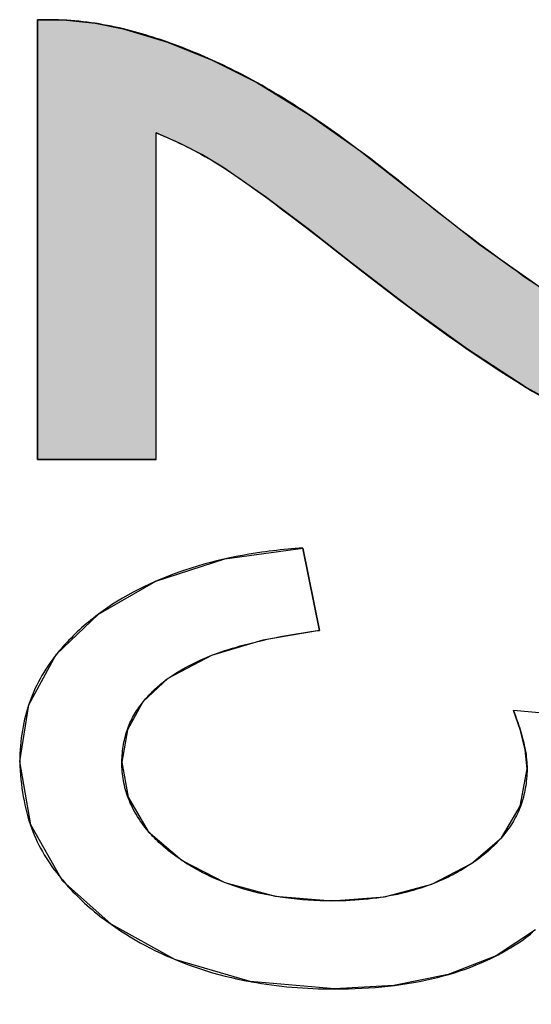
# Model space of a CAD drawing. Header units: millimetres. Extents: x -360 to -91, y -544 to -437.
# Tile 26 of 40: x -183.26 to -182.25, y -486.23 to -484.27. Entities that reach past the tile are written whole.
import ezdxf

# ---------------------------------------------------------------- set-up
doc = ezdxf.new("R2010")
doc.units = ezdxf.units.MM
doc.header["$LTSCALE"] = 16.335
doc.layers.get('0').update_dxf_attribs({"linetype": 'CONTINUOUS'})

msp = doc.modelspace()

# ---------------------------------------------------------------- hatches: boundary and pattern name
h = msp.add_hatch(color=256)
h.dxf.hatch_style = 1
h.paths.add_polyline_path([(-183.2294, -485.1432), (-183.2294, -484.268), (-183.1719, -484.2689), (-183.1146, -484.2749), (-183.0592, -484.2859), (-183.0591, -484.286), (-182.9713, -484.3122), (-182.9704, -484.3125), (-182.8818, -484.348), (-182.7928, -484.3929), (-182.6912, -484.4557), (-182.5919, -484.5259), (-182.5905, -484.527), (-182.4905, -484.605), (-182.4787, -484.6145), (-182.4564, -484.6324), (-182.4343, -484.6499), (-182.4124, -484.667), (-182.3907, -484.6838), (-182.3805, -484.6916), (-182.3502, -484.7154), (-182.3289, -484.7304), (-182.3285, -484.7307), (-182.3072, -484.7464), (-182.286, -484.7617), (-182.2755, -484.7692), (-182.265, -484.7766), (-182.2545, -484.7839), (-182.2441, -484.7911), (-182.2336, -484.7982), (-182.2232, -484.8052), (-182.2127, -484.8121), (-182.2095, -484.8143), (-182.2078, -484.8153), (-182.2048, -484.8172), (-182.1934, -484.8246), (-182.1819, -484.8318), (-182.1704, -484.8389), (-182.1589, -484.8459), (-182.1474, -484.8528), (-182.1359, -484.8595), (-182.1244, -484.8661), (-182.1129, -484.8726), (-182.1015, -484.879), (-182.09, -484.8853), (-182.0785, -484.8914), (-182.067, -484.8974), (-182.0576, -484.902), (-182.0483, -484.9063), (-182.0389, -484.9106), (-182.0296, -484.9147), (-182.0203, -484.9187), (-182.011, -484.9225), (-182.0018, -484.9262), (-181.9925, -484.9298), (-181.9833, -484.9332), (-181.9741, -484.9365), (-181.965, -484.9396), (-181.9559, -484.9426), (-181.9469, -484.9454), (-181.9379, -484.9481), (-181.929, -484.9507), (-181.92, -484.9531), (-181.9111, -484.9554), (-181.9023, -484.9576), (-181.8934, -484.9596), (-181.8846, -484.9615), (-181.8758, -484.9632), (-181.8671, -484.9648), (-181.867, -484.9649), (-181.8658, -484.9651), (-181.8598, -484.9661), (-181.8537, -484.967), (-181.8477, -484.9679), (-181.8417, -484.9688), (-181.8357, -484.9695), (-181.8298, -484.9702), (-181.8238, -484.9709), (-181.8179, -484.9714), (-181.812, -484.9719), (-181.8061, -484.9723), (-181.8002, -484.9727), (-181.7943, -484.973), (-181.7885, -484.9732), (-181.7826, -484.9734), (-181.7768, -484.9735), (-181.771, -484.9735), (-181.7615, -484.9735), (-181.7522, -484.9732), (-181.7429, -484.9729), (-181.7337, -484.9723), (-181.7246, -484.9716), (-181.7156, -484.9708), (-181.7066, -484.9698), (-181.6977, -484.9686), (-181.689, -484.9673), (-181.6803, -484.9659), (-181.6716, -484.9642), (-181.6631, -484.9625), (-181.6546, -484.9605), (-181.6463, -484.9584), (-181.638, -484.9562), (-181.6298, -484.9538), (-181.6217, -484.9512), (-181.6137, -484.9485), (-181.6058, -484.9457), (-181.598, -484.9425), (-181.5973, -484.9424), (-181.5903, -484.9395), (-181.5827, -484.9361), (-181.5752, -484.9326), (-181.5678, -484.929), (-181.5605, -484.9252), (-181.5533, -484.9212), (-181.5462, -484.9171), (-181.5392, -484.9128), (-181.5322, -484.9084), (-181.5254, -484.9038), (-181.5222, -484.9016), (-181.5191, -484.8993), (-181.516, -484.897), (-181.513, -484.8947), (-181.51, -484.8924), (-181.507, -484.8901), (-181.5041, -484.8877), (-181.5013, -484.8853), (-181.4985, -484.8829), (-181.4958, -484.8804), (-181.4931, -484.878), (-181.4904, -484.8755), (-181.4878, -484.873), (-181.4853, -484.8705), (-181.4828, -484.8679), (-181.4804, -484.8653), (-181.478, -484.8628), (-181.4756, -484.8602), (-181.4733, -484.8575), (-181.4717, -484.8555), (-181.4702, -484.8542), (-181.4693, -484.8527), (-181.4667, -484.8495), (-181.4642, -484.8463), (-181.4618, -484.843), (-181.4595, -484.8397), (-181.4572, -484.8363), (-181.455, -484.8329), (-181.4528, -484.8295), (-181.4508, -484.8261), (-181.4488, -484.8226), (-181.4469, -484.819), (-181.445, -484.8154), (-181.4433, -484.8118), (-181.4416, -484.8081), (-181.44, -484.8043), (-181.4385, -484.8005), (-181.437, -484.7966), (-181.4356, -484.7925), (-181.4343, -484.7884), (-181.433, -484.7841), (-181.4319, -484.7798), (-181.4308, -484.7755), (-181.4298, -484.7711), (-181.4289, -484.7666), (-181.428, -484.7621), (-181.4273, -484.7575), (-181.4267, -484.7529), (-181.4261, -484.7481), (-181.4256, -484.7434), (-181.4252, -484.7386), (-181.4249, -484.7337), (-181.4246, -484.7288), (-181.4245, -484.7238), (-181.4246, -484.7186), (-181.4247, -484.7134), (-181.425, -484.7083), (-181.4254, -484.7032), (-181.4259, -484.6982), (-181.4265, -484.6932), (-181.4271, -484.6883), (-181.4279, -484.6835), (-181.4288, -484.6787), (-181.4298, -484.6739), (-181.4309, -484.6692), (-181.4321, -484.6645), (-181.4334, -484.6599), (-181.4347, -484.6554), (-181.4362, -484.6509), (-181.4377, -484.6467), (-181.4392, -484.6426), (-181.4409, -484.6385), (-181.4426, -484.6345), (-181.4445, -484.6305), (-181.4464, -484.6266), (-181.4484, -484.6227), (-181.4505, -484.6189), (-181.4527, -484.615), (-181.455, -484.6113), (-181.4574, -484.6075), (-181.4599, -484.6038), (-181.4625, -484.6001), (-181.4652, -484.5965), (-181.4679, -484.5929), (-181.4708, -484.5893), (-181.4728, -484.5869), (-181.4752, -484.5842), (-181.4776, -484.5815), (-181.48, -484.5788), (-181.4825, -484.5762), (-181.4851, -484.5735), (-181.4878, -484.5709), (-181.4905, -484.5683), (-181.4932, -484.5657), (-181.496, -484.5631), (-181.4989, -484.5606), (-181.5018, -484.558), (-181.5048, -484.5555), (-181.5079, -484.553), (-181.511, -484.5505), (-181.5142, -484.5481), (-181.5174, -484.5457), (-181.5207, -484.5432), (-181.524, -484.5408), (-181.5274, -484.5385), (-181.5309, -484.5361), (-181.5378, -484.5317), (-181.5448, -484.5275), (-181.5519, -484.5235), (-181.5592, -484.5195), (-181.5666, -484.5157), (-181.5741, -484.5121), (-181.5818, -484.5085), (-181.5896, -484.5052), (-181.5975, -484.5019), (-181.6056, -484.4988), (-181.6138, -484.4959), (-181.6221, -484.4931), (-181.6306, -484.4904), (-181.6393, -484.4879), (-181.648, -484.4855), (-181.6569, -484.4832), (-181.6659, -484.4811), (-181.675, -484.4791), (-181.6843, -484.4773), (-181.6936, -484.4756), (-181.7031, -484.474), (-181.7127, -484.4725), (-181.7234, -484.4711), (-181.7342, -484.4698), (-181.7451, -484.4686), (-181.7562, -484.4676), (-181.7674, -484.4668), (-181.7788, -484.4661), (-181.7903, -484.4656), (-181.8019, -484.4652), (-181.8137, -484.465), (-181.8256, -484.4649), (-181.7997, -484.2985), (-181.6436, -484.3168), (-181.629, -484.3197), (-181.4914, -484.3596), (-181.4887, -484.3607), (-181.3696, -484.4269), (-181.2869, -484.5108), (-181.2368, -484.614), (-181.2212, -484.7274), (-181.2381, -484.8426), (-181.2385, -484.8441), (-181.2932, -484.9472), (-181.3808, -485.0297), (-181.4915, -485.0899), (-181.4925, -485.0903), (-181.6257, -485.1285), (-181.7765, -485.1413), (-181.8571, -485.1376), (-181.9354, -485.1268), (-181.9356, -485.1268), (-182.0126, -485.1088), (-182.0934, -485.0814), (-182.0939, -485.0811), (-182.1749, -485.0449), (-182.1755, -485.0446), (-182.257, -485), (-182.3738, -484.9237), (-182.4883, -484.8413), (-182.4901, -484.8399), (-182.6067, -484.7505), (-182.6079, -484.7495), (-182.6465, -484.7193), (-182.6628, -484.7066), (-182.6913, -484.6843), (-182.7242, -484.6594), (-182.7446, -484.6439), (-182.758, -484.6338), (-182.7714, -484.6239), (-182.7757, -484.6206), (-182.7778, -484.6192), (-182.7805, -484.6172), (-182.7967, -484.6055), (-182.8129, -484.594), (-182.829, -484.5827), (-182.8449, -484.5718), (-182.8607, -484.5611), (-182.8678, -484.5567), (-182.8749, -484.5524), (-182.882, -484.5482), (-182.8891, -484.544), (-182.8963, -484.5399), (-182.9035, -484.5359), (-182.9108, -484.5319), (-182.918, -484.5281), (-182.9253, -484.5243), (-182.9327, -484.5206), (-182.94, -484.5169), (-182.9475, -484.5133), (-182.955, -484.5097), (-182.9626, -484.5062), (-182.9702, -484.5028), (-182.9779, -484.4994), (-182.9856, -484.4961), (-182.9934, -484.4929), (-182.9934, -485.1432)])
h.paths.add_polyline_path([(-183.2294, -512.3442), (-183.2294, -511.6105), (-183.1718, -511.6112), (-183.1148, -511.6164), (-183.0593, -511.6258), (-183.0591, -511.6258), (-182.9714, -511.6481), (-182.9704, -511.6484), (-182.8818, -511.6787), (-182.7928, -511.7168), (-182.6912, -511.7701), (-182.5919, -511.8294), (-182.5905, -511.8303), (-182.4904, -511.8961), (-182.4784, -511.9043), (-182.4555, -511.9198), (-182.4328, -511.9349), (-182.4102, -511.9497), (-182.3879, -511.9641), (-182.3767, -511.9713), (-182.3502, -511.9888), (-182.3308, -512.0002), (-182.3303, -512.0005), (-182.3168, -512.0089), (-182.3033, -512.0171), (-182.285, -512.0282), (-182.2667, -512.039), (-182.2576, -512.0443), (-182.2485, -512.0496), (-182.2395, -512.0547), (-182.2304, -512.0599), (-182.2213, -512.0649), (-182.2122, -512.0699), (-182.2095, -512.0715), (-182.2081, -512.0722), (-182.2048, -512.0739), (-182.1941, -512.0797), (-182.1834, -512.0853), (-182.1727, -512.0909), (-182.1619, -512.0964), (-182.1512, -512.1017), (-182.1404, -512.107), (-182.1297, -512.1122), (-182.1189, -512.1174), (-182.1082, -512.1224), (-182.0974, -512.1273), (-182.0867, -512.1322), (-182.0828, -512.1339), (-182.0749, -512.1374), (-182.067, -512.1408), (-182.0602, -512.1435), (-182.0535, -512.1462), (-182.0467, -512.1488), (-182.0399, -512.1514), (-182.0332, -512.1539), (-182.0264, -512.1563), (-182.0197, -512.1587), (-182.013, -512.161), (-182.0063, -512.1632), (-181.9996, -512.1654), (-181.9929, -512.1675), (-181.9863, -512.1696), (-181.9796, -512.1716), (-181.973, -512.1736), (-181.9663, -512.1755), (-181.965, -512.1759), (-181.9584, -512.1777), (-181.9517, -512.1794), (-181.9451, -512.1811), (-181.9385, -512.1828), (-181.932, -512.1843), (-181.9254, -512.1859), (-181.9189, -512.1873), (-181.9123, -512.1887), (-181.9058, -512.1901), (-181.8993, -512.1913), (-181.8928, -512.1925), (-181.8864, -512.1937), (-181.8799, -512.1948), (-181.8735, -512.1958), (-181.8671, -512.1968), (-181.867, -512.1968), (-181.8658, -512.197), (-181.8598, -512.1978), (-181.8537, -512.1986), (-181.8477, -512.1994), (-181.8417, -512.2001), (-181.8357, -512.2007), (-181.8298, -512.2013), (-181.8238, -512.2018), (-181.8179, -512.2023), (-181.812, -512.2027), (-181.8061, -512.203), (-181.8002, -512.2033), (-181.7943, -512.2036), (-181.7885, -512.2038), (-181.7826, -512.2039), (-181.7768, -512.204), (-181.771, -512.204), (-181.7654, -512.204), (-181.7598, -512.2039), (-181.7542, -512.2038), (-181.7487, -512.2037), (-181.7432, -512.2035), (-181.7377, -512.2032), (-181.7323, -512.2029), (-181.7269, -512.2026), (-181.7215, -512.2022), (-181.7162, -512.2018), (-181.7108, -512.2013), (-181.7056, -512.2008), (-181.7003, -512.2002), (-181.6951, -512.1996), (-181.6899, -512.199), (-181.6847, -512.1983), (-181.6795, -512.1975), (-181.6792, -512.1975), (-181.6789, -512.1974), (-181.6745, -512.1968), (-181.6695, -512.1959), (-181.6645, -512.1951), (-181.6595, -512.1942), (-181.6546, -512.1932), (-181.6497, -512.1922), (-181.6449, -512.1912), (-181.64, -512.1901), (-181.6352, -512.189), (-181.6305, -512.1878), (-181.6257, -512.1866), (-181.621, -512.1853), (-181.6163, -512.184), (-181.6117, -512.1827), (-181.6071, -512.1813), (-181.6025, -512.1799), (-181.598, -512.1783), (-181.597, -512.1781), (-181.5929, -512.1767), (-181.5887, -512.1752), (-181.5845, -512.1737), (-181.5804, -512.1721), (-181.5763, -512.1705), (-181.5722, -512.1688), (-181.5681, -512.1672), (-181.5641, -512.1654), (-181.5601, -512.1637), (-181.5561, -512.1619), (-181.5522, -512.1601), (-181.5483, -512.1582), (-181.5444, -512.1563), (-181.5405, -512.1543), (-181.5367, -512.1523), (-181.5329, -512.1503), (-181.5292, -512.1482), (-181.5254, -512.1461), (-181.5222, -512.1442), (-181.519, -512.1423), (-181.5159, -512.1404), (-181.5129, -512.1385), (-181.5098, -512.1365), (-181.5069, -512.1346), (-181.504, -512.1326), (-181.5011, -512.1306), (-181.4983, -512.1285), (-181.4955, -512.1265), (-181.4928, -512.1244), (-181.4902, -512.1223), (-181.4876, -512.1202), (-181.485, -512.1181), (-181.4825, -512.116), (-181.4801, -512.1138), (-181.4777, -512.1116), (-181.4754, -512.1094), (-181.4721, -512.107), (-181.4708, -512.105), (-181.4681, -512.1023), (-181.4654, -512.0995), (-181.4629, -512.0967), (-181.4604, -512.0938), (-181.458, -512.091), (-181.4557, -512.0881), (-181.4535, -512.0851), (-181.4513, -512.0821), (-181.4492, -512.0791), (-181.4473, -512.0761), (-181.4453, -512.073), (-181.4435, -512.0698), (-181.4418, -512.0666), (-181.4401, -512.0634), (-181.4385, -512.0601), (-181.437, -512.0568), (-181.4356, -512.0533), (-181.4343, -512.0499), (-181.433, -512.0463), (-181.4319, -512.0427), (-181.4308, -512.0391), (-181.4298, -512.0354), (-181.4289, -512.0317), (-181.428, -512.0279), (-181.4273, -512.0241), (-181.4267, -512.0202), (-181.4261, -512.0162), (-181.4256, -512.0122), (-181.4252, -512.0082), (-181.4249, -512.0041), (-181.4246, -512), (-181.4245, -511.9958), (-181.4246, -511.9915), (-181.4247, -511.9871), (-181.425, -511.9829), (-181.4254, -511.9786), (-181.4259, -511.9744), (-181.4265, -511.9702), (-181.4271, -511.9661), (-181.4279, -511.962), (-181.4288, -511.958), (-181.4298, -511.954), (-181.4309, -511.95), (-181.4321, -511.9461), (-181.4334, -511.9423), (-181.4347, -511.9385), (-181.4362, -511.9347), (-181.4377, -511.9312), (-181.4392, -511.9277), (-181.4409, -511.9243), (-181.4426, -511.9209), (-181.4445, -511.9176), (-181.4464, -511.9143), (-181.4484, -511.911), (-181.4505, -511.9077), (-181.4527, -511.9045), (-181.455, -511.9014), (-181.4574, -511.8982), (-181.4599, -511.8951), (-181.4625, -511.892), (-181.4652, -511.8889), (-181.4679, -511.8859), (-181.4708, -511.8829), (-181.4729, -511.8808), (-181.4734, -511.88), (-181.4745, -511.8792), (-181.4751, -511.8786), (-181.4775, -511.8763), (-181.48, -511.874), (-181.4825, -511.8718), (-181.4851, -511.8696), (-181.4877, -511.8674), (-181.4904, -511.8652), (-181.4932, -511.863), (-181.496, -511.8608), (-181.4989, -511.8587), (-181.5018, -511.8565), (-181.5048, -511.8544), (-181.5079, -511.8523), (-181.511, -511.8502), (-181.5142, -511.8481), (-181.5174, -511.8461), (-181.5207, -511.844), (-181.524, -511.842), (-181.5274, -511.84), (-181.5309, -511.838), (-181.5367, -511.8349), (-181.5426, -511.8319), (-181.5486, -511.8289), (-181.5547, -511.826), (-181.5609, -511.8233), (-181.5671, -511.8206), (-181.5735, -511.8179), (-181.58, -511.8154), (-181.5865, -511.813), (-181.5932, -511.8106), (-181.6, -511.8083), (-181.6068, -511.8061), (-181.6138, -511.804), (-181.6209, -511.802), (-181.628, -511.8001), (-181.6353, -511.7982), (-181.6426, -511.7965), (-181.65, -511.7948), (-181.6576, -511.7932), (-181.6652, -511.7917), (-181.6729, -511.7903), (-181.6807, -511.7889), (-181.6886, -511.7876), (-181.6965, -511.7864), (-181.7046, -511.7853), (-181.7127, -511.7843), (-181.7146, -511.7841), (-181.715, -511.784), (-181.7153, -511.784), (-181.7211, -511.7833), (-181.7277, -511.7826), (-181.7344, -511.7819), (-181.7411, -511.7813), (-181.7478, -511.7808), (-181.7546, -511.7802), (-181.7615, -511.7798), (-181.7684, -511.7794), (-181.7754, -511.779), (-181.7824, -511.7787), (-181.7894, -511.7784), (-181.7966, -511.7782), (-181.8037, -511.778), (-181.811, -511.7779), (-181.8182, -511.7779), (-181.8256, -511.7778), (-181.7997, -511.6365), (-181.6461, -511.6517), (-181.64, -511.6527), (-181.6338, -511.6537), (-181.6267, -511.6549), (-181.4919, -511.6883), (-181.4883, -511.6896), (-181.3696, -511.7457), (-181.2876, -511.8157), (-181.2865, -511.8169), (-181.2371, -511.9034), (-181.2212, -511.9989), (-181.2405, -512.1011), (-181.2947, -512.1841), (-181.295, -512.1844), (-181.3808, -512.2506), (-181.4889, -512.2995), (-181.4913, -512.3002), (-181.4948, -512.3014), (-181.625, -512.332), (-181.6257, -512.3321), (-181.7765, -512.3427), (-181.8571, -512.3397), (-181.9355, -512.3307), (-182.0126, -512.3159), (-182.0934, -512.2932), (-182.0939, -512.293), (-182.1749, -512.2631), (-182.1755, -512.2629), (-182.257, -512.226), (-182.3738, -512.1627), (-182.4883, -512.0941), (-182.4901, -512.0929), (-182.6067, -512.0182), (-182.6238, -512.007), (-182.6913, -511.9627), (-182.7114, -511.9501), (-182.7385, -511.9327), (-182.7582, -511.9202), (-182.7713, -511.912), (-182.7757, -511.9092), (-182.7778, -511.9081), (-182.7805, -511.9064), (-182.7967, -511.8965), (-182.8129, -511.8868), (-182.829, -511.8773), (-182.8449, -511.8681), (-182.8607, -511.8591), (-182.8678, -511.8554), (-182.8749, -511.8518), (-182.882, -511.8482), (-182.8891, -511.8447), (-182.8963, -511.8412), (-182.9035, -511.8378), (-182.9108, -511.8345), (-182.918, -511.8312), (-182.9253, -511.828), (-182.9327, -511.8249), (-182.94, -511.8218), (-182.9475, -511.8187), (-182.955, -511.8157), (-182.9626, -511.8128), (-182.9702, -511.8099), (-182.9779, -511.807), (-182.9809, -511.8059), (-182.9871, -511.8037), (-182.9934, -511.8015), (-182.9934, -512.3442)])
h.paths.add_polyline_path([(-183.2294, -496.5517), (-183.1462, -496.5109), (-182.4627, -496.1756), (-182.2158, -496.3021), (-181.7806, -496.5251), (-181.7806, -496.3204), (-182.123, -496.1498), (-182.1488, -496.1368), (-182.1749, -496.1238), (-182.1753, -496.1236), (-182.2012, -496.111), (-182.228, -496.0982), (-182.2285, -496.0979), (-182.2286, -496.0979), (-182.2826, -496.0727), (-182.2694, -496.0672), (-182.2428, -496.056), (-182.2299, -496.0505), (-182.2277, -496.0496), (-182.2261, -496.0489), (-182.2188, -496.0458), (-182.1972, -496.0365), (-182.1755, -496.0269), (-182.155, -496.0178), (-182.1342, -496.0085), (-181.7806, -495.8467), (-181.7806, -495.6322), (-182.2444, -495.8604), (-182.4763, -495.9745), (-183.1471, -495.645), (-183.2294, -495.6045), (-183.2294, -495.8124), (-182.6578, -496.0784), (-182.7792, -496.1336), (-183.2294, -496.3413)])
h.paths.add_polyline_path([(-183.2294, -487.2144), (-182.9738, -487.0923), (-182.7048, -486.964), (-182.4627, -486.8487), (-182.2004, -486.9792), (-182.1634, -486.9976), (-181.903, -487.1274), (-181.7806, -487.1884), (-181.7806, -486.9892), (-182.123, -486.8237), (-182.1401, -486.8152), (-182.1574, -486.8068), (-182.1749, -486.7985), (-182.1753, -486.7982), (-182.2251, -486.775), (-182.228, -486.7736), (-182.2336, -486.7711), (-182.2826, -486.7489), (-182.2561, -486.7382), (-182.2295, -486.7273), (-182.2279, -486.7266), (-182.2277, -486.7265), (-182.2275, -486.7264), (-182.208, -486.7183), (-182.1864, -486.7092), (-182.1653, -486.7002), (-182.1446, -486.6913), (-182.1308, -486.6852), (-182.1203, -486.6806), (-181.7806, -486.5302), (-181.7806, -486.3231), (-182.165, -486.5057), (-182.1963, -486.5206), (-182.4763, -486.6538), (-182.7273, -486.5345), (-182.9784, -486.4154), (-183.2294, -486.2964), (-183.2294, -486.4971), (-183.0388, -486.5828), (-182.6578, -486.7544), (-182.7792, -486.808), (-182.9293, -486.8752), (-183.2294, -487.0096)])
h.paths.add_polyline_path([(-183.2294, -506.7252), (-183.2294, -506.5342), (-183.0793, -506.4713), (-182.9293, -506.4083), (-182.7792, -506.3452), (-182.7387, -506.3285), (-182.6578, -506.2949), (-182.8483, -506.214), (-183.0388, -506.133), (-183.2294, -506.0519), (-183.2294, -505.8614), (-182.9784, -505.9745), (-182.7273, -506.0874), (-182.4763, -506.2001), (-182.2444, -506.0958), (-182.0125, -505.9914), (-181.7806, -505.8868), (-181.7806, -506.0833), (-182.007, -506.178), (-182.1203, -506.2253), (-182.1244, -506.227), (-182.1342, -506.2311), (-182.155, -506.2396), (-182.1755, -506.248), (-182.1972, -506.2566), (-182.2295, -506.2693), (-182.2561, -506.2796), (-182.2826, -506.2897), (-182.2337, -506.3105), (-182.228, -506.3129), (-182.225, -506.3142), (-182.1772, -506.3352), (-182.1736, -506.3369), (-182.123, -506.36), (-182.0088, -506.4118), (-181.7806, -506.5152), (-181.7806, -506.701), (-182.0079, -506.5953), (-182.2353, -506.4895), (-182.4627, -506.3834), (-182.7182, -506.4976), (-182.9738, -506.6115)])
h.paths.add_polyline_path([(-183.2294, -513.1673), (-182.9738, -513.0716), (-182.8515, -513.0257), (-182.7292, -512.9797), (-182.6087, -512.9342), (-182.4627, -512.8791), (-182.3339, -512.9299), (-182.2816, -512.9505), (-182.2353, -512.9687), (-182.1826, -512.9894), (-182.1216, -513.0134), (-182.0079, -513.058), (-181.7806, -513.147), (-181.7806, -512.9904), (-181.8947, -512.9467), (-182.0088, -512.903), (-182.123, -512.8593), (-182.1753, -512.839), (-182.2242, -512.8208), (-182.228, -512.8194), (-182.2338, -512.8173), (-182.2826, -512.7997), (-182.2508, -512.7895), (-182.2318, -512.7832), (-182.2277, -512.7819), (-182.2256, -512.7812), (-182.2194, -512.7792), (-182.1891, -512.769), (-182.1687, -512.7621), (-182.1411, -512.7526), (-182.1286, -512.7481), (-182.1203, -512.7452), (-182.007, -512.7051), (-181.7806, -512.6248), (-181.7806, -512.4577), (-182.0125, -512.5467), (-182.1284, -512.5911), (-182.1943, -512.6162), (-182.2444, -512.6354), (-182.2836, -512.6504), (-182.3325, -512.669), (-182.4763, -512.7238), (-182.6018, -512.6761), (-182.7273, -512.6282), (-182.8529, -512.5803), (-182.9784, -512.5323), (-183.2294, -512.436), (-183.2294, -512.5981), (-183.0388, -512.667), (-182.8483, -512.7356), (-182.6578, -512.8041), (-182.7792, -512.8468), (-182.9293, -512.9001), (-183.0793, -512.9533), (-183.2294, -513.0064)])
h.paths.add_polyline_path([(-181.3696, -484.4269), (-181.3613, -484.4334), (-181.3533, -484.44), (-181.3456, -484.4467), (-181.338, -484.4535), (-181.3308, -484.4604), (-181.3237, -484.4673), (-181.3169, -484.4744), (-181.3104, -484.4815), (-181.3041, -484.4888), (-181.298, -484.4961), (-181.2922, -484.5035), (-181.2869, -484.5108)])
h.paths.add_polyline_path([(-183.0584, -511.6259), (-183.0511, -511.6275), (-183.0438, -511.6291), (-183.0365, -511.6308), (-183.0292, -511.6326), (-183.0219, -511.6343), (-183.0145, -511.6362), (-183.0072, -511.6381), (-182.9998, -511.64), (-182.9925, -511.6421), (-182.9851, -511.6441), (-182.9777, -511.6462), (-182.9714, -511.6481), (-183.0584, -511.626)])

# ---------------------------------------------------------------- linework, layer by layer
at = {"color": 7, "linetype": 'Continuous'}
for p, q in [((-183.2294, -484.268), (-183.2294, -485.1432)), ((-183.2294, -485.1432), (-183.2294, -484.268)), ((-183.0591, -484.286), (-183.0584, -484.2861)), ((-182.7834, -484.3983), (-182.7928, -484.3929)), ((-182.7928, -484.3929), (-182.6912, -484.4557)), ((-182.9934, -485.1432), (-182.9934, -484.4929)), ((-182.9934, -485.1432), (-182.9934, -484.4929)), ((-182.8607, -484.5611), (-182.8449, -484.5718)), ((-182.8449, -484.5718), (-182.829, -484.5827)), ((-182.829, -484.5827), (-182.8129, -484.594)), ((-182.8129, -484.594), (-182.7967, -484.6055)), ((-182.7967, -484.6055), (-182.7805, -484.6172)), ((-182.4902, -484.6052), (-182.4899, -484.6055)), ((-182.7805, -484.6172), (-182.7714, -484.6239)), ((-182.7714, -484.6239), (-182.758, -484.6338)), ((-182.4343, -484.6499), (-182.4564, -484.6324)), ((-182.758, -484.6338), (-182.7446, -484.6439)), ((-182.7446, -484.6439), (-182.7242, -484.6594)), ((-182.4124, -484.667), (-182.4343, -484.6499)), ((-182.7242, -484.6594), (-182.6972, -484.6801)), ((-182.3907, -484.6838), (-182.4124, -484.667)), ((-182.6972, -484.6801), (-182.6628, -484.7067)), ((-182.3677, -484.7013), (-182.3907, -484.6838)), ((-182.6628, -484.7067), (-182.6374, -484.7264)), ((-182.3495, -484.7151), (-182.3677, -484.7013)), ((-182.6374, -484.7264), (-182.5882, -484.765)), ((-182.3285, -484.7307), (-182.3495, -484.7151)), ((-182.3072, -484.7464), (-182.3285, -484.7307)), ((-182.286, -484.7617), (-182.3072, -484.7464)), ((-182.9934, -485.1432), (-183.2294, -485.1432)), ((-183.2294, -485.1432), (-182.9934, -485.1432)), ((-182.7014, -485.3195), (-182.6687, -485.4834)), ((-182.6687, -485.4834), (-182.7014, -485.3195)), ((-182.067, -485.6613), (-182.2826, -485.6431)), ((-182.067, -485.6613), (-182.2826, -485.6431)), ((-182.2389, -486.0797), (-182.3167, -486.1311))]:
    msp.add_line(p, q, dxfattribs=at)
for points in [[(-183.0584, -484.2861), (-183.0664, -484.2842), (-183.0744, -484.2824), (-183.0825, -484.2807), (-183.0905, -484.2791), (-183.0985, -484.2776), (-183.1066, -484.2762), (-183.1146, -484.2749), (-183.1227, -484.2737), (-183.1308, -484.2726), (-183.1389, -484.2717), (-183.147, -484.2708), (-183.1551, -484.27), (-183.1632, -484.2694), (-183.1714, -484.2688), (-183.1796, -484.2684), (-183.1878, -484.2681), (-183.1961, -484.2678), (-183.2044, -484.2677), (-183.2127, -484.2677), (-183.221, -484.2678), (-183.2294, -484.268)], [(-183.2294, -484.268), (-183.1719, -484.2689), (-183.1147, -484.2749), (-183.0591, -484.286)], [(-183.0591, -484.286), (-182.9708, -484.3123), (-182.8818, -484.348), (-182.7928, -484.3929)], [(-182.9704, -484.3125), (-182.9778, -484.3099), (-182.9851, -484.3074), (-182.9925, -484.305), (-182.9999, -484.3027), (-183.0072, -484.3004), (-183.0145, -484.2981), (-183.0219, -484.296), (-183.0292, -484.2939), (-183.0365, -484.2918), (-183.0438, -484.2899), (-183.0511, -484.288), (-183.0584, -484.2861)], [(-182.8818, -484.348), (-182.8892, -484.3447), (-182.8966, -484.3415), (-182.904, -484.3383), (-182.9114, -484.3351), (-182.9188, -484.3321), (-182.9262, -484.3291), (-182.9336, -484.3262), (-182.941, -484.3233), (-182.9483, -484.3205), (-182.9557, -484.3178), (-182.963, -484.3151), (-182.9704, -484.3125)], [(-182.7928, -484.3929), (-182.8003, -484.3888), (-182.8077, -484.3848), (-182.8151, -484.3808), (-182.8225, -484.3769), (-182.83, -484.3731), (-182.8374, -484.3693), (-182.8448, -484.3656), (-182.8522, -484.362), (-182.8596, -484.3584), (-182.867, -484.3549), (-182.8744, -484.3514), (-182.8818, -484.348)], [(-182.7693, -484.4065), (-182.774, -484.4038), (-182.7834, -484.3983)], [(-182.6587, -484.4776), (-182.667, -484.4719), (-182.6753, -484.4661), (-182.6837, -484.4605), (-182.692, -484.4549), (-182.7017, -484.4486), (-182.7113, -484.4423), (-182.7209, -484.4361), (-182.7306, -484.4301), (-182.7403, -484.424), (-182.75, -484.4181), (-182.7596, -484.4123), (-182.7693, -484.4065)], [(-182.6912, -484.4557), (-182.5905, -484.527), (-182.4902, -484.6052)], [(-182.9934, -484.4929), (-182.9856, -484.4961), (-182.9779, -484.4994), (-182.9702, -484.5028), (-182.9626, -484.5062), (-182.955, -484.5097), (-182.9475, -484.5133), (-182.94, -484.5169), (-182.9327, -484.5206), (-182.9253, -484.5243), (-182.918, -484.5281), (-182.9108, -484.5319), (-182.9035, -484.5359), (-182.8963, -484.5399), (-182.8891, -484.544), (-182.882, -484.5482), (-182.8749, -484.5524), (-182.8678, -484.5567), (-182.8607, -484.5611)], [(-182.8607, -484.5611), (-182.9028, -484.5363), (-182.9472, -484.5135), (-182.9934, -484.4929)], [(-182.5027, -484.5951), (-182.5155, -484.5848), (-182.5284, -484.5747), (-182.5411, -484.5647), (-182.5539, -484.5548), (-182.5666, -484.545), (-182.5792, -484.5354), (-182.5919, -484.5259), (-182.6053, -484.516), (-182.6187, -484.5062), (-182.632, -484.4965), (-182.6454, -484.487), (-182.6587, -484.4776)], [(-182.6067, -484.7505), (-182.6913, -484.6843), (-182.7757, -484.6206), (-182.8607, -484.5611)], [(-182.4564, -484.6324), (-182.4787, -484.6145), (-182.5027, -484.5951)], [(-182.4902, -484.6052), (-182.3502, -484.7154), (-182.2095, -484.8143), (-182.067, -484.8974)], [(-182.257, -485), (-182.3738, -484.9237), (-182.4901, -484.8399), (-182.6067, -484.7505)], [(-182.5882, -484.765), (-182.5679, -484.7807), (-182.5478, -484.7962), (-182.5278, -484.8115), (-182.508, -484.8265), (-182.4883, -484.8413), (-182.4687, -484.8559), (-182.4493, -484.8702), (-182.43, -484.8843), (-182.4108, -484.8981), (-182.3916, -484.9117), (-182.3724, -484.925), (-182.3531, -484.9381), (-182.3339, -484.951), (-182.3147, -484.9636), (-182.2954, -484.976), (-182.2762, -484.9881), (-182.257, -485)], [(-182.2127, -484.8121), (-182.2232, -484.8052), (-182.2336, -484.7982), (-182.2441, -484.7911), (-182.2545, -484.7839), (-182.265, -484.7766), (-182.2755, -484.7692), (-182.286, -484.7617)], [(-182.0126, -485.1088), (-182.0939, -485.0811), (-182.1755, -485.0446), (-182.257, -485)], [(-182.257, -485), (-182.2452, -485.007), (-182.2335, -485.0137), (-182.2217, -485.0203), (-182.21, -485.0267), (-182.1983, -485.033), (-182.1866, -485.039), (-182.1749, -485.0449), (-182.1632, -485.0507), (-182.1516, -485.0562), (-182.1399, -485.0616), (-182.1283, -485.0668), (-182.1167, -485.0718), (-182.105, -485.0767), (-182.0934, -485.0814), (-182.0819, -485.0858), (-182.0703, -485.0901), (-182.0587, -485.0942), (-182.0472, -485.0981), (-182.0356, -485.1019), (-182.0241, -485.1054), (-182.0126, -485.1088)], [(-183.1083, -485.4513), (-182.9942, -485.3856), (-182.8567, -485.3412), (-182.7014, -485.3195)], [(-182.7829, -485.3278), (-182.7959, -485.3297), (-182.8088, -485.3318), (-182.8216, -485.3341), (-182.8342, -485.3365), (-182.8467, -485.339), (-182.8591, -485.3417), (-182.8724, -485.3449), (-182.8855, -485.3482), (-182.8985, -485.3517), (-182.9113, -485.3554), (-182.9239, -485.3592), (-182.9363, -485.3633), (-182.9486, -485.3675), (-182.9606, -485.3719), (-182.9725, -485.3765), (-182.9841, -485.3812), (-182.9956, -485.3862), (-183.0068, -485.3912), (-183.0179, -485.3965), (-183.0287, -485.4019), (-183.0394, -485.4075), (-183.0498, -485.4132), (-183.0601, -485.4191), (-183.0701, -485.4252), (-183.08, -485.4315), (-183.0896, -485.4379), (-183.0991, -485.4445), (-183.1083, -485.4513)], [(-182.7014, -485.3195), (-182.709, -485.32), (-182.7166, -485.3206), (-182.7242, -485.3212), (-182.7317, -485.3219), (-182.7391, -485.3226), (-182.7465, -485.3233), (-182.7539, -485.3241), (-182.7612, -485.325), (-182.7684, -485.3259), (-182.7757, -485.3268), (-182.7829, -485.3278)], [(-183.2649, -485.7445), (-183.2467, -485.6314), (-183.1921, -485.5313), (-183.1083, -485.4513)], [(-183.1083, -485.4513), (-183.1133, -485.4551), (-183.1182, -485.4589), (-183.1231, -485.4628), (-183.1278, -485.4667), (-183.1325, -485.4706), (-183.1371, -485.4745), (-183.1416, -485.4784), (-183.146, -485.4824), (-183.1503, -485.4864), (-183.1546, -485.4905), (-183.1587, -485.4945), (-183.1628, -485.4986), (-183.1668, -485.5027), (-183.1707, -485.5068), (-183.1746, -485.5109), (-183.1783, -485.5151), (-183.182, -485.5192), (-183.1856, -485.5234), (-183.1891, -485.5276), (-183.1925, -485.5319)], [(-182.6687, -485.4834), (-182.781, -485.503), (-182.8832, -485.5332), (-182.9702, -485.5792)], [(-182.78, -485.5028), (-182.7725, -485.5011), (-182.765, -485.4995), (-182.7573, -485.4979), (-182.7496, -485.4964), (-182.7419, -485.4949), (-182.734, -485.4935), (-182.7261, -485.4921), (-182.7181, -485.4907), (-182.7101, -485.4894), (-182.7019, -485.4881), (-182.6937, -485.4868), (-182.6855, -485.4856), (-182.6771, -485.4845), (-182.6687, -485.4834)], [(-182.9702, -485.5792), (-182.9643, -485.5752), (-182.9583, -485.5713), (-182.9522, -485.5675), (-182.9461, -485.5638), (-182.9398, -485.5601), (-182.9334, -485.5566), (-182.9269, -485.5531), (-182.9204, -485.5498), (-182.9137, -485.5465), (-182.9069, -485.5433), (-182.9001, -485.5402), (-182.8931, -485.5372), (-182.886, -485.5343), (-182.8789, -485.5315), (-182.8716, -485.5288), (-182.8642, -485.5262), (-182.8568, -485.5236), (-182.8492, -485.5212), (-182.8416, -485.5188), (-182.8338, -485.5165), (-182.826, -485.5143), (-182.818, -485.5121), (-182.81, -485.51), (-182.8019, -485.5079), (-182.7936, -485.5059), (-182.7853, -485.504), (-182.78, -485.5028)], [(-183.1925, -485.5319), (-183.196, -485.5365), (-183.2006, -485.5425), (-183.2049, -485.5485), (-183.2091, -485.5546), (-183.2131, -485.5607), (-183.217, -485.5669), (-183.2207, -485.5732), (-183.2243, -485.5795), (-183.2277, -485.5858), (-183.2309, -485.5922), (-183.234, -485.5987), (-183.2369, -485.6053), (-183.2397, -485.6119), (-183.2423, -485.6186), (-183.2448, -485.6254), (-183.2472, -485.6322), (-183.2494, -485.6391), (-183.2514, -485.6462), (-183.2533, -485.6533), (-183.2551, -485.6604), (-183.2567, -485.6677), (-183.2582, -485.675), (-183.2595, -485.6825), (-183.2607, -485.69), (-183.2618, -485.6975), (-183.2627, -485.7052), (-183.2634, -485.7129), (-183.264, -485.7207), (-183.2644, -485.7286), (-183.2647, -485.7365), (-183.2649, -485.7445)], [(-182.9702, -485.5792), (-183.0196, -485.6255), (-183.0503, -485.6812), (-183.0616, -485.7454)], [(-183.0207, -485.6274), (-183.0188, -485.6251), (-183.0167, -485.6225), (-183.0145, -485.6199), (-183.0123, -485.6174), (-183.01, -485.6149), (-183.0077, -485.6123), (-183.0053, -485.6098), (-183.0029, -485.6074), (-183.0005, -485.6049), (-182.9979, -485.6025), (-182.9954, -485.6), (-182.9928, -485.5976), (-182.9901, -485.5952), (-182.9874, -485.5929), (-182.9847, -485.5905), (-182.9819, -485.5882), (-182.979, -485.5859), (-182.9761, -485.5837), (-182.9732, -485.5814), (-182.9702, -485.5792)], [(-183.0616, -485.7454), (-183.0614, -485.7409), (-183.0612, -485.7364), (-183.0609, -485.7319), (-183.0605, -485.7275), (-183.0601, -485.7231), (-183.0595, -485.7188), (-183.0589, -485.7146), (-183.0582, -485.7104), (-183.0575, -485.7062), (-183.0566, -485.7021), (-183.0557, -485.6981), (-183.0547, -485.6941), (-183.0536, -485.6902), (-183.0525, -485.6863), (-183.0513, -485.6825), (-183.05, -485.6787), (-183.0485, -485.675), (-183.047, -485.6713), (-183.0455, -485.6676), (-183.0438, -485.664), (-183.0421, -485.6605), (-183.0403, -485.657), (-183.0384, -485.6536), (-183.0364, -485.6502), (-183.0344, -485.6468), (-183.0323, -485.6435), (-183.0301, -485.6402), (-183.0279, -485.637), (-183.0255, -485.6337), (-183.0231, -485.6306), (-183.0207, -485.6274)], [(-182.2553, -485.7591), (-182.2594, -485.7213), (-182.2689, -485.6825), (-182.2826, -485.6431)], [(-182.2826, -485.6431), (-182.2806, -485.6482), (-182.2787, -485.6532), (-182.2769, -485.6583), (-182.2751, -485.6633), (-182.2734, -485.6683), (-182.2718, -485.6733), (-182.2702, -485.6782), (-182.2687, -485.6831), (-182.2672, -485.688), (-182.2658, -485.6929), (-182.2645, -485.6977), (-182.2633, -485.7025), (-182.2621, -485.7073), (-182.261, -485.7121), (-182.26, -485.7169), (-182.2591, -485.7216), (-182.2583, -485.7264), (-182.2576, -485.7311), (-182.257, -485.7358), (-182.2565, -485.7405), (-182.2561, -485.7452), (-182.2557, -485.7498), (-182.2555, -485.7545), (-182.2553, -485.7591)], [(-183.2649, -485.7445), (-183.2645, -485.7536), (-183.264, -485.7626), (-183.2633, -485.7715), (-183.2625, -485.7803), (-183.2616, -485.789), (-183.2605, -485.7975), (-183.2593, -485.806), (-183.2579, -485.8143), (-183.2563, -485.8225), (-183.2546, -485.8306), (-183.2528, -485.8386), (-183.2508, -485.8465), (-183.2487, -485.8542), (-183.2464, -485.8618), (-183.2439, -485.8693), (-183.2414, -485.8767), (-183.2387, -485.8837), (-183.2359, -485.8906), (-183.2329, -485.8974), (-183.2298, -485.9041), (-183.2265, -485.9107), (-183.2232, -485.9172), (-183.2196, -485.9236), (-183.216, -485.93), (-183.2122, -485.9362), (-183.2082, -485.9423), (-183.2042, -485.9484), (-183.2, -485.9544), (-183.1956, -485.9604), (-183.1912, -485.9663), (-183.1866, -485.9722), (-183.1818, -485.978)], [(-183.0831, -486.0685), (-183.1798, -485.9816), (-183.2426, -485.8705), (-183.2649, -485.7445)], [(-183.0616, -485.7454), (-183.0492, -485.8152), (-183.009, -485.8835), (-182.9419, -485.9415)], [(-183.0093, -485.883), (-183.0127, -485.8789), (-183.016, -485.8748), (-183.0192, -485.8706), (-183.0222, -485.8664), (-183.0252, -485.8622), (-183.028, -485.8579), (-183.0308, -485.8536), (-183.0334, -485.8493), (-183.0359, -485.8449), (-183.0383, -485.8405), (-183.0406, -485.8361), (-183.0427, -485.8316), (-183.0448, -485.8271), (-183.0467, -485.8226), (-183.0485, -485.8181), (-183.0501, -485.8137), (-183.0517, -485.8093), (-183.0531, -485.8049), (-183.0544, -485.8005), (-183.0556, -485.796), (-183.0566, -485.7915), (-183.0576, -485.787), (-183.0585, -485.7825), (-183.0593, -485.778), (-183.0599, -485.7734), (-183.0605, -485.7688), (-183.0609, -485.7642), (-183.0612, -485.7595), (-183.0615, -485.7548), (-183.0616, -485.7501), (-183.0616, -485.7454)], [(-182.3658, -485.9477), (-182.3063, -485.8964), (-182.2691, -485.8332), (-182.2553, -485.7591)], [(-182.2553, -485.7591), (-182.2555, -485.7641), (-182.2558, -485.769), (-182.2561, -485.7738), (-182.2565, -485.7786), (-182.257, -485.7834), (-182.2576, -485.7881), (-182.2583, -485.7927), (-182.259, -485.7973), (-182.2599, -485.8018), (-182.2608, -485.8063), (-182.2618, -485.8107), (-182.2629, -485.8151), (-182.264, -485.8194), (-182.2653, -485.8236), (-182.2666, -485.8278), (-182.268, -485.8319), (-182.2695, -485.8359), (-182.2711, -485.8399), (-182.2728, -485.8439), (-182.2746, -485.8478), (-182.2765, -485.8517), (-182.2784, -485.8555), (-182.2804, -485.8592), (-182.2826, -485.8629), (-182.2847, -485.8666), (-182.287, -485.8702), (-182.2894, -485.8737), (-182.2918, -485.8773), (-182.2943, -485.8807), (-182.2969, -485.8842), (-182.2995, -485.8876), (-182.3022, -485.8909), (-182.305, -485.8943)], [(-182.9419, -485.9415), (-182.9458, -485.9388), (-182.9497, -485.9362), (-182.9535, -485.9335), (-182.9572, -485.9308), (-182.9608, -485.9281), (-182.9644, -485.9253), (-182.968, -485.9226), (-182.9715, -485.9198), (-182.9749, -485.9169), (-182.9782, -485.9141), (-182.9815, -485.9112), (-182.9847, -485.9083), (-182.9878, -485.9054), (-182.9909, -485.9025), (-182.994, -485.8995), (-182.9969, -485.8965), (-182.9998, -485.8935), (-183.0026, -485.8905), (-183.0054, -485.8874), (-183.0081, -485.8844), (-183.0093, -485.883)], [(-182.305, -485.8943), (-182.3072, -485.8968), (-182.3097, -485.8995), (-182.3122, -485.9023), (-182.3147, -485.905), (-182.3173, -485.9077), (-182.3199, -485.9104), (-182.3226, -485.913), (-182.3254, -485.9156), (-182.3282, -485.9182), (-182.331, -485.9208), (-182.3339, -485.9234), (-182.3369, -485.9259), (-182.3399, -485.9285), (-182.3429, -485.9309), (-182.3461, -485.9334), (-182.3492, -485.9359), (-182.3524, -485.9383), (-182.3557, -485.9407), (-182.359, -485.943), (-182.3624, -485.9454)], [(-182.6441, -486.0219), (-182.6561, -486.0218), (-182.6679, -486.0215), (-182.6796, -486.021), (-182.6911, -486.0204), (-182.7025, -486.0195), (-182.7138, -486.0185), (-182.7249, -486.0173), (-182.7359, -486.0159), (-182.7468, -486.0143), (-182.7576, -486.0126), (-182.7682, -486.0106), (-182.7787, -486.0085), (-182.789, -486.0062), (-182.7993, -486.0037), (-182.8093, -486.001), (-182.8193, -485.9982), (-182.8291, -485.9952), (-182.8387, -485.992), (-182.8482, -485.9886), (-182.8575, -485.9852), (-182.8666, -485.9815), (-182.8756, -485.9777), (-182.8845, -485.9737), (-182.8931, -485.9696), (-182.9016, -485.9653), (-182.91, -485.9609), (-182.9182, -485.9563), (-182.9262, -485.9515), (-182.9341, -485.9466), (-182.9419, -485.9415)], [(-182.9419, -485.9415), (-182.857, -485.9853), (-182.7565, -486.0127), (-182.6441, -486.0219)], [(-182.3624, -485.9454), (-182.3698, -485.9503), (-182.3738, -485.9529), (-182.3779, -485.9555), (-182.382, -485.958), (-182.3861, -485.9605), (-182.3903, -485.9629), (-182.3946, -485.9653), (-182.3989, -485.9676), (-182.4032, -485.9699), (-182.4076, -485.9722), (-182.412, -485.9743), (-182.4165, -485.9765), (-182.4211, -485.9786), (-182.4256, -485.9806), (-182.4302, -485.9826), (-182.4349, -485.9846), (-182.4396, -485.9865), (-182.4444, -485.9883), (-182.4453, -485.9887)], [(-182.6441, -486.0219), (-182.5392, -486.0136), (-182.4451, -485.9886), (-182.3658, -485.9477)], [(-183.1818, -485.978), (-183.1799, -485.9802), (-183.1759, -485.9849), (-183.1718, -485.9896), (-183.1676, -485.9943), (-183.1634, -485.9989), (-183.159, -486.0035), (-183.1546, -486.0081), (-183.15, -486.0127), (-183.1454, -486.0172), (-183.1407, -486.0217), (-183.1359, -486.0261), (-183.131, -486.0305), (-183.1261, -486.0349), (-183.121, -486.0392), (-183.1158, -486.0435), (-183.1106, -486.0478), (-183.1053, -486.052), (-183.0999, -486.0562), (-183.0944, -486.0603), (-183.0888, -486.0644), (-183.0831, -486.0685)], [(-182.4453, -485.9887), (-182.4525, -485.9913), (-182.4597, -485.9939), (-182.4671, -485.9963), (-182.4746, -485.9987), (-182.4822, -486.0009), (-182.4899, -486.003), (-182.4976, -486.0051), (-182.5055, -486.007), (-182.5135, -486.0088), (-182.5215, -486.0105), (-182.5296, -486.012), (-182.5379, -486.0135), (-182.5462, -486.0148), (-182.5547, -486.0161), (-182.5632, -486.0172), (-182.5719, -486.0182), (-182.5806, -486.019), (-182.5894, -486.0198), (-182.5983, -486.0204), (-182.6073, -486.021), (-182.6164, -486.0214), (-182.6255, -486.0217), (-182.6348, -486.0218), (-182.6441, -486.0219)], [(-182.6387, -486.1972), (-182.8063, -486.1825), (-182.9563, -486.1382), (-183.0831, -486.0685)], [(-183.0831, -486.0685), (-183.0737, -486.075), (-183.0641, -486.0813), (-183.0545, -486.0875), (-183.0448, -486.0935), (-183.0349, -486.0994), (-183.025, -486.1051), (-183.0149, -486.1106), (-183.0048, -486.1159), (-182.9945, -486.1211), (-182.9841, -486.1261), (-182.9737, -486.1309), (-182.9631, -486.1355), (-182.9524, -486.14), (-182.9408, -486.1446), (-182.9291, -486.1491), (-182.9172, -486.1533), (-182.9053, -486.1573), (-182.8932, -486.1612), (-182.881, -486.1648), (-182.8687, -486.1683), (-182.8562, -486.1715), (-182.8437, -486.1746), (-182.8311, -486.1774), (-182.8183, -486.1801), (-182.8054, -486.1826)], [(-182.2725, -486.1051), (-182.2676, -486.1017), (-182.2628, -486.0984), (-182.2581, -486.0949), (-182.2534, -486.0914), (-182.2489, -486.0879), (-182.2444, -486.0843)], [(-182.3167, -486.1311), (-182.3131, -486.1292), (-182.3095, -486.1273), (-182.306, -486.1254), (-182.3025, -486.1234), (-182.299, -486.1215), (-182.2956, -486.1195), (-182.2922, -486.1175), (-182.2888, -486.1155), (-182.2855, -486.1134), (-182.2822, -486.1114), (-182.2789, -486.1093), (-182.2757, -486.1072), (-182.2725, -486.1051)], [(-182.3167, -486.1311), (-182.4124, -486.1684), (-182.5208, -486.1902), (-182.6387, -486.1972)], [(-182.6387, -486.1972), (-182.6248, -486.1971), (-182.611, -486.1969), (-182.5975, -486.1964), (-182.584, -486.1958), (-182.5707, -486.195), (-182.5576, -486.194), (-182.5446, -486.1929), (-182.5317, -486.1915), (-182.519, -486.19), (-182.5064, -486.1883), (-182.4939, -486.1864), (-182.4816, -486.1844), (-182.4695, -486.1821), (-182.4575, -486.1797), (-182.4457, -486.1771), (-182.434, -486.1743), (-182.4225, -486.1713), (-182.4112, -486.1681), (-182.4, -486.1648), (-182.389, -486.1612), (-182.3782, -486.1575), (-182.3675, -486.1536), (-182.357, -486.1494), (-182.3467, -486.1451), (-182.3365, -486.1406), (-182.3265, -486.1359), (-182.3167, -486.1311)], [(-182.8054, -486.1826), (-182.8036, -486.1829), (-182.7938, -486.1846), (-182.7839, -486.1863), (-182.7739, -486.1878), (-182.7639, -486.1892), (-182.7538, -486.1904), (-182.7436, -486.1916), (-182.7334, -486.1927), (-182.7232, -486.1936), (-182.7128, -486.1945), (-182.7024, -486.1952), (-182.692, -486.1958), (-182.6814, -486.1963), (-182.6708, -486.1967), (-182.6602, -486.197), (-182.6495, -486.1971), (-182.6387, -486.1972)]]:
    msp.add_lwpolyline(points, dxfattribs=at)

doc.saveas('drawing.dxf')
